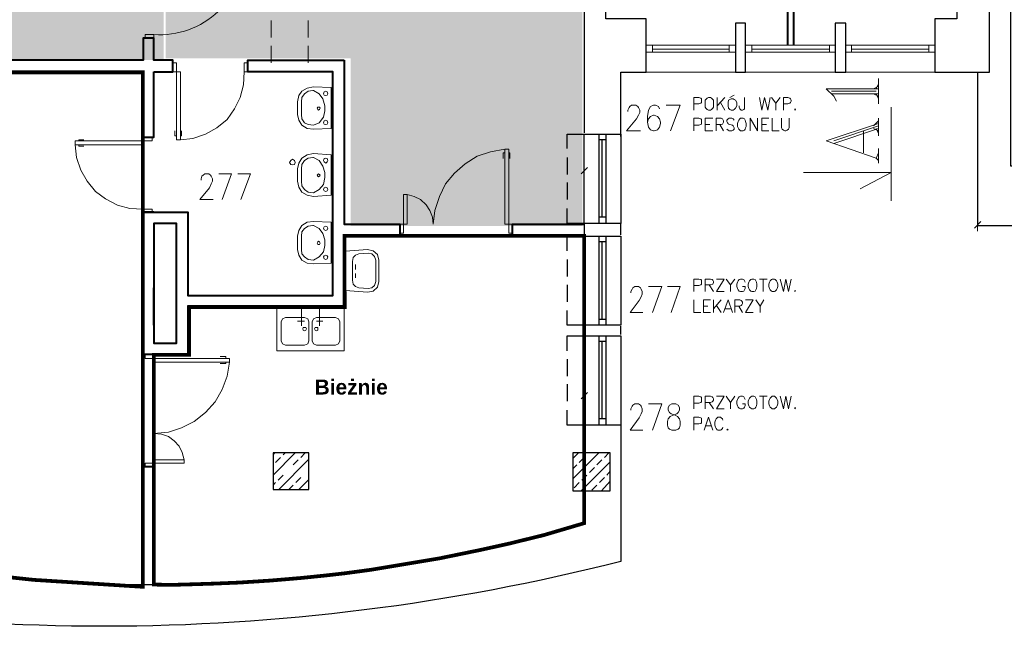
# Model space of a CAD drawing. Header units: millimetres. Extents: x 1 to 17496, y 1 to 30809.
# Tile 124 of 256: x 4984 to 6300, y 20123 to 20933. Entities that reach past the tile are written whole.
import ezdxf

# ---------------------------------------------------------------- set-up
doc = ezdxf.new("R2010")
doc.units = ezdxf.units.MM
doc.linetypes.add('BORDER', pattern=[1.75, 0.5, -0.25, 0.5, -0.25, 0, -0.25])
doc.linetypes.add('CENTER', pattern=[2, 1.25, -0.25, 0.25, -0.25])
doc.layers.add('0_Przyz_Sala chorych', color=5, linetype='BORDER', lineweight=40)
doc.layers.add('N_SSP_ewakuacja', color=4, linetype='CENTER', lineweight=40)
doc.layers.add('Opisy', color=255, linetype='Continuous')
doc.layers.add('PDF _Geometria', color=7, linetype='Continuous')
doc.styles.add('arial', font='arialbd.ttf')

msp = doc.modelspace()

# ---------------------------------------------------------------- hatches: boundary and pattern name
at = {"layer": 'N_SSP_ewakuacja', "lineweight": 60, "transparency": 33554457}
h = msp.add_hatch(color=51, dxfattribs=at)
h.dxf.hatch_style = 1
h.paths.add_polyline_path([(5439, 22700.8), (5436.7, 22686.7), (5436.7, 21955), (5458, 21955), (5458, 21107.8), (5178.5, 21107.8), (5178.5, 20881.6), (5426, 20881.6), (5426, 20657.6), (5735.4, 20657.6), (5735.4, 21323.3), (6228.4, 21323.3), (6228.4, 21457.8), (9119.8, 21457.8), (9119.8, 20742.9), (9173.1, 20742.9), (9173.1, 20425), (9597.8, 20425), (9597.8, 20717.3), (9405.7, 20717.3), (9405.7, 21451.8), (13300, 21451.8), (13300, 21329.7), (13530.5, 21329.7), (13530.5, 21677.6), (13135.7, 21677.6), (13135.7, 21743.7), (12587.3, 21743.7), (12587.3, 21925.1), (12316.3, 21925.1), (12316.3, 21740.5), (8046.3, 21740.5), (8046.3, 22023.2), (7896.9, 22023.2), (7896.9, 21745.8), (7484.8, 21745.8), (7484.8, 22444.7), (7327.4, 22444.7), (7327.4, 21736.5), (7290.1, 21736.5), (7290.1, 21663.2), (6951.4, 21663.2), (6951.4, 21743.2), (6305.9, 21743.2), (6305.9, 21596.5), (5719, 21596.5), (5719, 22051.3), (5700.4, 22051.3), (5700.4, 22700.8)])
at = {"layer": 'N_SSP_ewakuacja', "lineweight": 60, "transparency": 33554687}
h = msp.add_hatch(color=256, dxfattribs=at)
h.dxf.hatch_style = 1
h.set_gradient(color1=(255, 255, 127), color2=(255, 255, 127), centered=1)
h.paths.add_polyline_path([(4715.5, 21083.4), (4694, 21063.1), (4694, 20879.7), (5175.8, 20879.7), (5175.8, 21123), (4879.1, 21123), (4879.1, 21083.4)])

# ---------------------------------------------------------------- linework, layer by layer
at = {"layer": '0_Przyz_Sala chorych', "ltscale": 500, "const_width": 5}
for points in [[(4456.9, 20863), (5148.3, 20863), (5148.3, 20175.5), (5002.1, 20184.8), (4918.4, 20193.8), (4820, 20208.1), (4722.5, 20227.6), (4641.2, 20247.5), (4587.9, 20262.3), (4528.5, 20281.8), (4476.6, 20299.8), (4455.2, 20306.4)], [(5417.8, 20644.4), (5737.9, 20644.4), (5737.9, 20260.5), (5684, 20244.6), (5637.9, 20233.3), (5600.5, 20225), (5544, 20213.4), (5486.9, 20203.9), (5454, 20198.4), (5418.4, 20193.6), (5392, 20190.6), (5359.5, 20187.3), (5337.1, 20185.4), (5317.9, 20183.8), (5277.3, 20181.2), (5243.7, 20179.8), (5215.2, 20178.9), (5187.1, 20178.1), (5162.9, 20178.5), (5162.9, 20485.4), (5209.9, 20485.4), (5209.9, 20549.1), (5417.9, 20549.1)]]:
    msp.add_lwpolyline(points, close=True, dxfattribs=at)
at = {"layer": 'Opisy', "lineweight": 18}
for points in [[(5932.8, 20829.4), (5938.7, 20832.7)], [(5796.3, 20810.8), (5796.3, 20812.5), (5798, 20815.9), (5798.9, 20817.6), (5801.4, 20819.3), (5807.3, 20819.3), (5809.8, 20817.6), (5810.7, 20815.9), (5812.3, 20812.5), (5812.3, 20809.2), (5810.7, 20805.8), (5808.1, 20800.7), (5794.7, 20784.7), (5813.2, 20784.7)], [(5838.5, 20814.2), (5837.6, 20817.6), (5833.4, 20819.3), (5830.9, 20819.3), (5826.7, 20817.6), (5824.1, 20812.5), (5822.5, 20804.1), (5822.5, 20796.5), (5824.1, 20789.8), (5826.7, 20786.4), (5830.9, 20784.7), (5831.7, 20784.7), (5835.9, 20786.4), (5838.5, 20789.8), (5840.1, 20794.8), (5840.1, 20796.5), (5838.5, 20800.7), (5835.9, 20804.1), (5831.7, 20805.8), (5830.9, 20805.8), (5826.7, 20804.1), (5824.1, 20800.7), (5822.5, 20796.5)], [(5853.6, 20784.7), (5866.2, 20819.3), (5847.7, 20819.3)], [(5884.8, 20812.5), (5884.8, 20829.4), (5891.5, 20829.4), (5894, 20828.5), (5894.9, 20827.7), (5894.9, 20822.6), (5894, 20821.8), (5891.5, 20821), (5884.8, 20821)], [(5915.9, 20829.4), (5915.9, 20812.5)], [(5926, 20829.4), (5915.9, 20818.4)], [(5920.1, 20822.6), (5926, 20812.5)], [(5952.2, 20829.4), (5952.2, 20814.2), (5951.3, 20813.4), (5949.6, 20812.5), (5947.9, 20812.5), (5947.1, 20813.4), (5946.3, 20814.2), (5945.4, 20816.7), (5945.4, 20818.4)], [(5972.4, 20829.4), (5975.7, 20812.5), (5979.1, 20829.4), (5983.3, 20812.5), (5986.7, 20829.4)], [(5988.4, 20829.4), (5994.3, 20821.8), (5994.3, 20812.5)], [(6000.2, 20829.4), (5994.3, 20821.8)], [(6004.4, 20812.5), (6004.4, 20829.4), (6010.3, 20829.4), (6012.8, 20828.5), (6013.6, 20827.7), (6014.5, 20826), (6014.5, 20824.3), (6013.6, 20822.6), (6012.8, 20821.8), (6010.3, 20821), (6004.4, 20821)], [(5884.8, 20784.7), (5884.8, 20801.6), (5891.5, 20801.6), (5894, 20800.7), (5894.9, 20799.9), (5894.9, 20794), (5894, 20793.2), (5891.5, 20792.3), (5884.8, 20792.3)], [(5910, 20784.7), (5899.9, 20784.7), (5899.9, 20801.6), (5910, 20801.6)], [(5899.9, 20793.2), (5905.8, 20793.2)], [(5914.3, 20784.7), (5914.3, 20801.6), (5921, 20801.6), (5922.7, 20800.7), (5923.5, 20799.9), (5924.4, 20798.2), (5924.4, 20796.5), (5923.5, 20794.8), (5922.7, 20794), (5921, 20793.2), (5914.3, 20793.2)], [(5919.3, 20793.2), (5924.4, 20784.7)], [(5938.7, 20799.1), (5937, 20800.7), (5935.3, 20801.6), (5931.9, 20801.6), (5930.3, 20800.7), (5928.6, 20799.1), (5928.6, 20797.4), (5929.4, 20795.7), (5930.3, 20794.8), (5931.1, 20794), (5936.2, 20792.3), (5937, 20791.5), (5937.8, 20790.6), (5938.7, 20789), (5938.7, 20787.3), (5937, 20785.6), (5935.3, 20784.7), (5931.9, 20784.7), (5930.3, 20785.6), (5928.6, 20787.3)], [(5959.7, 20784.7), (5959.7, 20801.6), (5969.8, 20784.7), (5969.8, 20801.6)], [(5985, 20784.7), (5975.7, 20784.7), (5975.7, 20801.6), (5985, 20801.6)], [(5975.7, 20793.2), (5981.6, 20793.2)], [(5989.2, 20801.6), (5989.2, 20784.7), (5998.5, 20784.7)], [(6001.8, 20801.6), (6001.8, 20789), (6002.7, 20787.3), (6004.4, 20785.6), (6006.1, 20784.7), (6007.7, 20784.7), (6009.4, 20785.6), (6011.1, 20787.3), (6012, 20789), (6012, 20801.6)], [(5884.8, 20570), (5884.8, 20586.8), (5891.5, 20586.8), (5894, 20586), (5894.9, 20585.1), (5894.9, 20580.1), (5894, 20579.2), (5891.5, 20578.4), (5884.8, 20578.4)], [(5899.9, 20570), (5899.9, 20586.8), (5906.7, 20586.8), (5909.2, 20586), (5910, 20585.1), (5910.9, 20583.4), (5910.9, 20581.8), (5910, 20580.1), (5909.2, 20580.1), (5906.7, 20579.2), (5899.9, 20579.2)], [(5925.2, 20570), (5915.1, 20570), (5925.2, 20586.8), (5915.1, 20586.8)], [(5927.7, 20586.8), (5933.6, 20579.2), (5933.6, 20570)], [(5939.5, 20586.8), (5933.6, 20579.2)], [(5953, 20582.6), (5952.2, 20584.3), (5951.3, 20586), (5949.6, 20586.8), (5947.1, 20586.8), (5945.4, 20586), (5943.7, 20584.3), (5942.9, 20582.6), (5942, 20580.1), (5942, 20576.7), (5942.9, 20574.2), (5943.7, 20572.5), (5945.4, 20570.8), (5947.1, 20570), (5949.6, 20570), (5951.3, 20570.8), (5952.2, 20572.5), (5953, 20574.2), (5953, 20576.7), (5949.6, 20576.7)], [(5972.4, 20586.8), (5982.5, 20586.8)], [(5977.4, 20586.8), (5977.4, 20570)], [(6000.2, 20586.8), (6004.4, 20570), (6007.7, 20586.8), (6011.1, 20570), (6014.5, 20586.8)], [(5800.6, 20568.3), (5800.6, 20570), (5802.2, 20573.3), (5803.1, 20575), (5805.6, 20576.7), (5810.7, 20576.7), (5813.2, 20575), (5814, 20573.3), (5815.7, 20570), (5815.7, 20566.6), (5814, 20563.2), (5811.5, 20558.2), (5799.7, 20542.2), (5816.6, 20542.2)], [(5829.2, 20542.2), (5841.8, 20576.7), (5824.1, 20576.7)], [(5854.5, 20542.2), (5866.2, 20576.7), (5849.4, 20576.7)], [(5905, 20579.2), (5910.9, 20570)], [(5884.8, 20559), (5884.8, 20542.2), (5894, 20542.2)], [(5906.7, 20542.2), (5897.4, 20542.2), (5897.4, 20559), (5906.7, 20559)], [(5910.9, 20559), (5910.9, 20542.2)], [(5921, 20559), (5910.9, 20547.2)], [(5924.4, 20542.2), (5930.3, 20559), (5936.2, 20542.2)], [(5939.5, 20542.2), (5939.5, 20559), (5946.3, 20559), (5947.9, 20558.2), (5948.8, 20557.3), (5949.6, 20555.7), (5949.6, 20554), (5948.8, 20552.3), (5947.9, 20551.4), (5946.3, 20550.6), (5939.5, 20550.6)], [(5963.9, 20542.2), (5953.8, 20542.2), (5963.9, 20559), (5953.8, 20559)], [(5967.3, 20559), (5973.2, 20550.6), (5973.2, 20542.2)], [(5978.3, 20559), (5973.2, 20550.6)], [(5897.4, 20550.6), (5903.3, 20550.6)], [(5915.1, 20551.4), (5921, 20542.2)], [(5926, 20547.2), (5933.6, 20547.2)], [(5944.6, 20550.6), (5949.6, 20542.2)], [(5884.8, 20413.3), (5884.8, 20430.2), (5891.5, 20430.2), (5894, 20429.3), (5894.9, 20428.5), (5894.9, 20422.6), (5894, 20421.7), (5891.5, 20420.9), (5884.8, 20420.9)], [(5899.9, 20413.3), (5899.9, 20430.2), (5906.7, 20430.2), (5909.2, 20429.3), (5910, 20428.5), (5910.9, 20426.8), (5910.9, 20425.1), (5910, 20423.4), (5909.2, 20422.6), (5906.7, 20421.7), (5899.9, 20421.7)], [(5925.2, 20413.3), (5915.1, 20413.3), (5925.2, 20430.2), (5915.1, 20430.2)], [(5927.7, 20430.2), (5933.6, 20421.7), (5933.6, 20413.3)], [(5939.5, 20430.2), (5933.6, 20421.7)], [(5953, 20426), (5952.2, 20427.6), (5951.3, 20429.3), (5949.6, 20430.2), (5947.1, 20430.2), (5945.4, 20429.3), (5943.7, 20427.6), (5942.9, 20426), (5942, 20423.4), (5942, 20420.1), (5942.9, 20417.5), (5943.7, 20415.8), (5945.4, 20414.2), (5947.1, 20413.3), (5949.6, 20413.3), (5951.3, 20414.2), (5952.2, 20415.8), (5953, 20417.5), (5953, 20420.1), (5949.6, 20420.1)], [(5972.4, 20430.2), (5982.5, 20430.2)], [(5977.4, 20430.2), (5977.4, 20413.3)], [(6000.2, 20430.2), (6004.4, 20413.3), (6007.7, 20430.2), (6011.1, 20413.3), (6014.5, 20430.2)], [(5800.6, 20411.6), (5800.6, 20413.3), (5802.2, 20416.7), (5803.1, 20418.4), (5805.6, 20420.1), (5810.7, 20420.1), (5813.2, 20418.4), (5814, 20416.7), (5815.7, 20413.3), (5815.7, 20410), (5814, 20406.6), (5811.5, 20401.5), (5799.7, 20384.7), (5816.6, 20384.7)], [(5829.2, 20384.7), (5841.8, 20420.1), (5824.1, 20420.1)], [(5905, 20421.7), (5910.9, 20413.3)], [(5884.8, 20384.7), (5884.8, 20402.4), (5891.5, 20402.4), (5894, 20401.5), (5894.9, 20400.7), (5894.9, 20394.8), (5894, 20393.9), (5891.5, 20393.1), (5884.8, 20393.1)], [(5898.3, 20384.7), (5904.1, 20402.4), (5910, 20384.7)], [(5923.5, 20398.2), (5922.7, 20399.8), (5921, 20401.5), (5920.1, 20402.4), (5916.8, 20402.4), (5915.9, 20401.5), (5914.3, 20399.8), (5913.4, 20398.2), (5912.6, 20395.6), (5912.6, 20391.4), (5913.4, 20388.9), (5914.3, 20387.2), (5915.9, 20385.5), (5916.8, 20384.7), (5920.1, 20384.7), (5921, 20385.5), (5922.7, 20387.2), (5923.5, 20388.9)], [(5899.9, 20390.6), (5907.5, 20390.6)]]:
    msp.add_lwpolyline(points, dxfattribs=at)
for points in [[(5904.1, 20829.4), (5902.5, 20828.5), (5900.8, 20826.9), (5899.9, 20826), (5899.9, 20816.7), (5900.8, 20815.1), (5902.5, 20813.4), (5904.1, 20812.5), (5906.7, 20812.5), (5908.4, 20813.4), (5910, 20815.1), (5910.9, 20816.7), (5910.9, 20826), (5910, 20826.9), (5908.4, 20828.5), (5906.7, 20829.4)], [(5934.5, 20827.7), (5932.8, 20826.9), (5931.1, 20826), (5930.3, 20822.6), (5930.3, 20818.4), (5931.1, 20815.1), (5932.8, 20813.4), (5934.5, 20812.5), (5937, 20812.5), (5938.7, 20813.4), (5940.4, 20815.1), (5942, 20818.4), (5942, 20822.6), (5940.4, 20826), (5938.7, 20826.9), (5937, 20827.7)], [(6019.5, 20814.2), (6019.5, 20812.5), (6020.4, 20813.4)], [(5947.1, 20801.6), (5946.3, 20800.7), (5944.6, 20799.1), (5943.7, 20797.4), (5942.9, 20794.8), (5942.9, 20790.6), (5943.7, 20789), (5944.6, 20787.3), (5946.3, 20785.6), (5947.1, 20784.7), (5950.5, 20784.7), (5952.2, 20785.6), (5953, 20787.3), (5953.8, 20789), (5954.7, 20790.6), (5954.7, 20794.8), (5953.8, 20797.4), (5953, 20799.1), (5952.2, 20800.7), (5950.5, 20801.6)], [(5962.3, 20586.8), (5960.6, 20586), (5958.9, 20584.3), (5958, 20582.6), (5957.2, 20580.1), (5957.2, 20576.7), (5958, 20574.2), (5958.9, 20572.5), (5960.6, 20570.8), (5962.3, 20570), (5964.8, 20570), (5966.5, 20570.8), (5967.3, 20572.5), (5968.2, 20574.2), (5969, 20576.7), (5969, 20580.1), (5968.2, 20582.6), (5967.3, 20584.3), (5966.5, 20586), (5964.8, 20586.8)], [(5989.2, 20586.8), (5988.4, 20586), (5986.7, 20584.3), (5985.8, 20582.6), (5985, 20580.1), (5985, 20576.7), (5985.8, 20574.2), (5986.7, 20572.5), (5988.4, 20570.8), (5989.2, 20570), (5992.6, 20570), (5993.4, 20570.8), (5995.1, 20572.5), (5995.9, 20574.2), (5996.8, 20576.7), (5996.8, 20580.1), (5995.9, 20582.6), (5995.1, 20584.3), (5993.4, 20586), (5992.6, 20586.8)], [(6019.5, 20571.7), (6019.5, 20570), (6020.4, 20570.8)], [(5962.3, 20430.2), (5960.6, 20429.3), (5958.9, 20427.6), (5958, 20426), (5957.2, 20423.4), (5957.2, 20420.1), (5958, 20417.5), (5958.9, 20415.8), (5960.6, 20414.2), (5962.3, 20413.3), (5964.8, 20413.3), (5966.5, 20414.2), (5967.3, 20415.8), (5968.2, 20417.5), (5969, 20420.1), (5969, 20423.4), (5968.2, 20426), (5967.3, 20427.6), (5966.5, 20429.3), (5964.8, 20430.2)], [(5989.2, 20430.2), (5988.4, 20429.3), (5986.7, 20427.6), (5985.8, 20426), (5985, 20423.4), (5985, 20420.1), (5985.8, 20417.5), (5986.7, 20415.8), (5988.4, 20414.2), (5989.2, 20413.3), (5992.6, 20413.3), (5993.4, 20414.2), (5995.1, 20415.8), (5995.9, 20417.5), (5996.8, 20420.1), (5996.8, 20423.4), (5995.9, 20426), (5995.1, 20427.6), (5993.4, 20429.3), (5992.6, 20430.2)], [(5855.3, 20420.1), (5851.9, 20418.4), (5850.2, 20415), (5850.2, 20411.6), (5851.9, 20408.3), (5854.5, 20406.6), (5859.5, 20404.9), (5862.9, 20403.2), (5865.4, 20399.8), (5866.2, 20396.5), (5866.2, 20391.4), (5865.4, 20388.1), (5863.7, 20386.4), (5860.4, 20384.7), (5855.3, 20384.7), (5851.9, 20386.4), (5850.2, 20388.1), (5849.4, 20391.4), (5849.4, 20396.5), (5850.2, 20399.8), (5852.8, 20403.2), (5857, 20404.9), (5862, 20406.6), (5863.7, 20408.3), (5865.4, 20411.6), (5865.4, 20415), (5863.7, 20418.4), (5860.4, 20420.1)], [(6019.5, 20415), (6019.5, 20413.3), (6020.4, 20414.2)], [(5929.4, 20386.4), (5928.6, 20385.5), (5929.4, 20384.7), (5930.3, 20385.5)]]:
    msp.add_lwpolyline(points, close=True, dxfattribs=at)
at = {"layer": 'PDF _Geometria', "lineweight": 25}
for points in [[(6326.9, 20737.6), (6308.4, 20737.6), (6308.4, 21407.1), (6577.9, 21407.1), (6577.9, 21451.8), (6236, 21451.8), (6236, 20934.7), (6206.5, 20934.7), (6206.5, 20863.1), (6279.8, 20863.1), (6279.8, 21451.8)], [(5717.2, 21128.4), (5704.5, 21128.4), (5704.5, 21077.8), (5738.2, 21077.8), (5738.2, 20782.2)], [(5787.1, 20777.2), (5787.1, 20863.1), (5820.8, 20863.1), (5820.8, 20934.7), (5766.9, 20934.7), (5766.9, 21086.3)], [(6263.8, 20863.1), (6263.8, 20658.4), (6300, 20658.4), (6499.6, 20658.4), (6698.4, 20658.4), (6897.1, 20658.4), (7095.9, 20658.4), (7294.7, 20658.4), (7494.3, 20658.4), (7693, 20658.4), (7891.8, 20658.4), (8090.6, 20658.4), (8289.3, 20658.4), (8488.9, 20658.4), (8687.7, 20658.4), (8886.5, 20658.4), (9085.2, 20658.4)], [(5715.5, 20761.2), (5715.5, 20780.5), (5787.1, 20780.5), (5787.1, 20660.9), (5715.5, 20660.9), (5715.5, 20681.1)], [(5737.4, 20780.5), (5737.4, 20660.9)], [(5757.6, 20780.5), (5757.6, 20660.9)], [(5766.9, 20780.5), (5766.9, 20660.9)], [(5766.9, 20772.9), (5757.6, 20772.9)], [(5761.8, 20772.9), (5761.8, 20669.4)], [(5715.5, 20749.4), (5715.5, 20726.6)], [(5715.5, 20715.7), (5715.5, 20692.9)], [(5766.9, 20669.4), (5757.6, 20669.4)], [(5738.2, 20660.1), (5738.2, 20645.8)], [(5787.1, 20645.8), (5787.1, 20660.1)], [(5715.5, 20624.7), (5715.5, 20644.1), (5787.1, 20644.1), (5787.1, 20525.3), (5715.5, 20525.3), (5715.5, 20544.7)], [(5737.4, 20644.1), (5737.4, 20525.3)], [(5757.6, 20644.1), (5757.6, 20525.3)], [(5766.9, 20636.5), (5757.6, 20636.5)], [(5761.8, 20636.5), (5761.8, 20532.9)], [(5766.9, 20644.1), (5766.9, 20525.3)], [(5715.5, 20612.9), (5715.5, 20590.2)], [(5715.5, 20579.2), (5715.5, 20556.5)], [(5766.9, 20532.9), (5757.6, 20532.9)], [(5738.2, 20523.7), (5738.2, 20512.7)], [(5787.1, 20512.7), (5787.1, 20523.7)], [(5715.5, 20490.8), (5715.5, 20511), (5787.1, 20511), (5787.1, 20391.4), (5715.5, 20391.4), (5715.5, 20411.6)], [(5737.4, 20511), (5737.4, 20391.4)], [(5757.6, 20511), (5757.6, 20391.4)], [(5766.9, 20503.4), (5757.6, 20503.4)], [(5761.8, 20503.4), (5761.8, 20399.8)], [(5766.9, 20511), (5766.9, 20391.4)], [(5715.5, 20479.9), (5715.5, 20457.1)], [(5715.5, 20446.2), (5715.5, 20423.4)], [(5766.9, 20399.8), (5757.6, 20399.8)], [(5738.2, 20391.4), (5738.2, 20354.4)]]:
    msp.add_lwpolyline(points, dxfattribs=at)
at = {"layer": 'PDF _Geometria', "lineweight": 40}
for points in [[(6010.3, 20899.3), (6010.3, 20946.4), (6006.1, 20946.4), (6006.1, 21301), (5937, 21301), (5937, 21316.2), (6073.4, 21316.2), (6073.4, 21301), (6021.2, 21301), (6021.2, 20946.4), (6017.8, 20946.4), (6017.8, 20899.3)], [(5163, 20676.1), (5148.7, 20676.1)], [(5163, 20511), (5163, 20500.9), (5193.3, 20500.9), (5193.3, 20660.9), (5163, 20660.9), (5163, 20500.9)], [(5738.2, 20644.9), (5642.2, 20644.9), (5642.2, 20660.1), (5738.2, 20660.1)], [(5148.7, 20500.9), (5148.7, 20575)], [(5163, 20525.3), (5163, 20575)], [(5163, 20188.4), (5163, 20335.8), (5148.7, 20335.8), (5148.7, 20187.6)]]:
    msp.add_lwpolyline(points, dxfattribs=at)
at = {"layer": 'PDF _Geometria', "lineweight": 18}
for points in [[(5319.6, 20909.4), (5319.6, 20932.1)], [(5369.3, 20909.4), (5369.3, 20932.1)], [(5319.6, 20875.7), (5319.6, 20898.4)], [(5369.3, 20875.7), (5369.3, 20898.4)], [(5940.4, 20899.3), (5820.8, 20899.3)], [(5829.2, 20890), (5829.2, 20899.3)], [(5931.9, 20899.3), (5931.9, 20890)], [(6073.4, 20899.3), (5953.8, 20899.3)], [(5962.3, 20890), (5962.3, 20899.3)], [(6065.9, 20899.3), (6065.9, 20890)], [(6206.5, 20899.3), (6087.8, 20899.3)], [(6095.3, 20890), (6095.3, 20899.3)], [(6198.9, 20899.3), (6198.9, 20890)], [(5940.4, 20890), (5820.8, 20890)], [(5931.9, 20894.2), (5829.2, 20894.2)], [(6073.4, 20890), (5953.8, 20890)], [(6065.9, 20894.2), (5962.3, 20894.2)], [(6206.5, 20890), (6087.8, 20890)], [(6198.9, 20894.2), (6095.3, 20894.2)], [(5096.5, 20879.1), (5114.1, 20879.1)], [(5005.5, 20863.9), (4987.8, 20863.9)], [(5114.1, 20863.9), (5096.5, 20863.9)], [(5283.4, 20863.9), (5282.6, 20846.2), (5278.4, 20829.4), (5270.8, 20814.2), (5260.7, 20799.9), (5247.2, 20789), (5232.1, 20780.5), (5215.2, 20774.6), (5198.4, 20772.9)], [(5820.8, 20863.1), (6206.5, 20863.1)], [(5148.7, 20827.7), (5148.7, 20845.4)], [(5163, 20845.4), (5163, 20827.7)], [(5402.2, 20827.7), (5402.2, 20845.4)], [(6128.2, 20841.2), (6131.5, 20847.9)], [(6131.5, 20821), (6131.5, 20854.6)], [(6131.5, 20841.2), (6061.6, 20841.2), (6071.7, 20831.1), (6075.1, 20824.3)], [(6068.4, 20837.8), (6128.2, 20837.8)], [(6068.4, 20834.4), (6131.5, 20834.4)], [(6124.8, 20841.2), (6131.5, 20844.5)], [(6124.8, 20834.4), (6131.5, 20831.1)], [(6128.2, 20834.4), (6131.5, 20827.7)], [(5738.2, 20789.8), (5738.2, 20807.5)], [(6148.4, 20816.7), (6148.4, 20691.3)], [(6131.5, 20794.8), (6061.6, 20771.3), (6128.2, 20748.5)], [(6124.8, 20791.5), (6131.5, 20798.2)], [(6131.5, 20778), (6131.5, 20801.6)], [(5148.7, 20770.4), (5148.7, 20789)], [(5193.3, 20778), (5190.8, 20778), (5190.8, 20784.7)], [(5198.4, 20778), (5200, 20778), (5200, 20784.7)], [(5376.1, 20787.3), (5399.7, 20788.1)], [(6071.7, 20771.3), (6131.5, 20791.5)], [(6071.7, 20767.9), (6131.5, 20788.1)], [(6111.3, 20755.3), (6111.3, 20784.7)], [(6124.8, 20788.1), (6131.5, 20784.7)], [(6128.2, 20788.1), (6131.5, 20781.4)], [(5062.8, 20771.3), (5062.8, 20772.9), (5069.5, 20772.9)], [(5148.7, 20680.3), (5131, 20681.1), (5114.1, 20685.4), (5098.1, 20693.8), (5084.7, 20703.9), (5073.7, 20717.4), (5065.3, 20732.5), (5059.4, 20749.4), (5057.7, 20766.2)], [(5062.8, 20766.2), (5062.8, 20764.5), (5069.5, 20764.5)], [(5501.6, 20699.7), (5501.6, 20660.1), (5491.5, 20660.1), (5491.5, 20648.3), (5496.5, 20648.3), (5496.5, 20699.7), (5501.6, 20699.7), (5510.8, 20697.1), (5519.3, 20692.9), (5526.8, 20686.2), (5531.9, 20678.6), (5535.3, 20669.4), (5536.1, 20660.1), (5538.6, 20678.6), (5544.5, 20697.1), (5552.9, 20714), (5564.7, 20728.3), (5579, 20740.9), (5595.1, 20751.1), (5612.7, 20756.9), (5632.1, 20760.3)], [(5632.1, 20755.3), (5629.6, 20755.3), (5629.6, 20747.7)], [(5637.2, 20755.3), (5638.8, 20755.3), (5638.8, 20747.7)], [(6131.5, 20745.2), (6128.2, 20748.5), (6131.5, 20755.3)], [(6131.5, 20741.8), (6131.5, 20761.2)], [(5417.3, 20740.1), (5417.3, 20722.4)], [(5738.2, 20722.4), (5738.2, 20740.1)], [(5226.2, 20719), (5226.2, 20720.7), (5227, 20724.1), (5228.7, 20725.8), (5231.2, 20727.5), (5236.3, 20727.5), (5238.8, 20725.8), (5239.6, 20724.1), (5241.3, 20720.7), (5241.3, 20717.4), (5239.6, 20714), (5237.1, 20708.9), (5224.5, 20692.9), (5242.2, 20692.9)], [(5254.1, 20692.9), (5266.7, 20727.5), (5249.9, 20727.5)], [(5279.2, 20692.9), (5291.9, 20727.5), (5275, 20727.5)], [(5734, 20727.5), (5742.4, 20735.9)], [(6031.3, 20729.2), (6148.4, 20729.2), (6107.1, 20707.3)], [(5376.1, 20697.1), (5399.7, 20698.8)], [(5787.1, 20668.5), (5787.1, 20650.8)], [(6259.6, 20655), (6268, 20663.5)], [(6263.8, 20650.8), (6263.8, 20668.5)], [(5376.1, 20607), (5399.7, 20607.9)], [(5402.2, 20582.6), (5402.2, 20601.1)], [(5432.5, 20606.2), (5432.5, 20599.5)], [(5432.5, 20588.5), (5432.5, 20594.4)], [(5360.1, 20550.6), (5360.1, 20524.5)], [(5384.5, 20550.6), (5384.5, 20524.5)], [(5355, 20530.4), (5364.3, 20530.4)], [(5388.7, 20530.4), (5380.3, 20530.4)], [(5259, 20480.7), (5259, 20483.2), (5251.4, 20483.2)], [(5203.4, 20345.1), (5163, 20345.1), (5163, 20335.8), (5151.2, 20335.8), (5151.2, 20340.9), (5203.4, 20340.9), (5203.4, 20345.1), (5200.9, 20355.2), (5196.7, 20363.6), (5189.9, 20370.4), (5182.4, 20376.3), (5173.1, 20379.6), (5163, 20380.5), (5182.4, 20382.2), (5200, 20388.1), (5216.9, 20396.5), (5232.1, 20408.3), (5244.7, 20422.6), (5254, 20439.4), (5260.7, 20457.1), (5264.1, 20475.6)], [(5259, 20475.6), (5259, 20474), (5251.4, 20474)], [(5738.2, 20421.7), (5738.2, 20439.4)], [(5734, 20426.8), (5742.4, 20435.2)], [(5322.2, 20351.8), (5324.7, 20354.4)], [(5322.2, 20324.9), (5351.6, 20354.4)], [(5325.5, 20341.7), (5332.3, 20348.5)], [(5329.8, 20305.5), (5370.2, 20345.9)], [(5335.6, 20351.8), (5338.2, 20354.4)], [(5359.2, 20348.5), (5365.1, 20354.4)], [(5723.1, 20346.8), (5730.6, 20354.4)], [(5723.1, 20319.8), (5757.6, 20354.4)], [(5731.5, 20341.7), (5738.2, 20348.5)], [(5765.2, 20348.5), (5771.1, 20354.4)], [(5349.1, 20338.4), (5355.9, 20345.1)], [(5723.1, 20333.3), (5728.1, 20338.4)], [(5734, 20303.8), (5772.8, 20342.6)], [(5745, 20328.3), (5751.7, 20335)], [(5755.1, 20338.4), (5761.8, 20345.1)], [(5328.9, 20318.1), (5335.6, 20324.9)], [(5352.5, 20314.8), (5359.2, 20321.5)], [(5356.7, 20305.5), (5370.2, 20319)], [(5734.9, 20318.1), (5741.6, 20324.9)], [(5758.4, 20314.8), (5765.2, 20321.5)], [(5768.5, 20324.9), (5772.8, 20329.9)], [(5322.2, 20311.4), (5325.5, 20314.8)], [(5343.2, 20305.5), (5349.1, 20311.4)], [(5724.8, 20308), (5731.5, 20314.8)], [(5748.3, 20304.7), (5755.1, 20311.4)], [(5761, 20303.8), (5772.8, 20316.5)]]:
    msp.add_lwpolyline(points, dxfattribs=at)
at = {"layer": 'PDF _Geometria', "lineweight": 25}
for points in [[(5953.8, 20863.1), (5953.8, 20928.8), (5940.4, 20928.8), (5940.4, 20863.1)], [(6087.8, 20863.1), (6087.8, 20928.8), (6073.4, 20928.8), (6073.4, 20863.1)], [(5370.2, 20305.5), (5370.2, 20354.4), (5322.2, 20354.4), (5322.2, 20305.5)], [(5772.8, 20303.8), (5772.8, 20354.4), (5723.1, 20354.4), (5723.1, 20303.8)]]:
    msp.add_lwpolyline(points, close=True, dxfattribs=at)
at = {"layer": 'PDF _Geometria', "lineweight": 40}
for points in [[(5163, 20863.9), (5188.3, 20863.9), (5188.3, 20879.1), (5163, 20879.1), (5163, 20908.5), (5148.7, 20908.5), (5148.7, 20879.1), (4714.9, 20879.1), (4714.9, 20918.7), (4699.8, 20918.7), (4699.8, 20879.1), (4677.9, 20879.1), (4677.9, 20863.9), (5148.7, 20863.9), (5148.7, 20776.3), (5163, 20776.3)], [(5417.3, 20879.1), (5417.3, 20660.1), (5491.5, 20660.1), (5491.5, 20644.9), (5417.3, 20644.9), (5417.3, 20550.6), (5208.5, 20550.6), (5208.5, 20485.8), (5148.7, 20485.8), (5148.7, 20676.1), (5208.5, 20676.1), (5208.5, 20564.9), (5402.2, 20564.9), (5402.2, 20863.9), (5288.5, 20863.9), (5288.5, 20879.1)]]:
    msp.add_lwpolyline(points, close=True, dxfattribs=at)
at = {"layer": 'PDF _Geometria', "lineweight": 18}
for points in [[(5163, 20908.5), (5163, 20913.6), (5151.2, 20913.6), (5151.2, 20908.5)], [(5072.9, 20879.1), (5055.2, 20879.1)], [(5198.4, 20772.9), (5198.4, 20863.9), (5188.3, 20863.9), (5188.3, 20875.7), (5193.3, 20875.7), (5193.3, 20772.9)], [(5288.5, 20863.9), (5288.5, 20875.7), (5283.4, 20875.7), (5283.4, 20863.9)], [(5055.2, 20863.9), (5072.9, 20863.9)], [(5399.7, 20788.1), (5376.1, 20787.3), (5367.7, 20788.1), (5360.9, 20792.3), (5356.7, 20799.1), (5355, 20806.6), (5355, 20823.5), (5356.7, 20831.9), (5360.9, 20837.8), (5367.7, 20842), (5376.1, 20843.7), (5399.7, 20842.9)], [(5391.2, 20811.7), (5391.2, 20818.4), (5388.7, 20827.7), (5383.7, 20834.4), (5376.1, 20838.6), (5375.2, 20838.6), (5369.3, 20837.8), (5364.3, 20834.4), (5360.9, 20829.4), (5360.1, 20823.5), (5360.1, 20806.6), (5360.9, 20800.7), (5364.3, 20795.7), (5369.3, 20793.2), (5376.1, 20792.3), (5383.7, 20795.7), (5389.5, 20803.3)], [(5392.9, 20837.8), (5390.4, 20837), (5389.5, 20834.4), (5390.4, 20832.7), (5392.9, 20831.9), (5394.6, 20832.7), (5395.4, 20834.4), (5394.6, 20837)], [(5148.7, 20807.5), (5148.7, 20789.8)], [(5163, 20789.8), (5163, 20807.5)], [(5382.8, 20816.7), (5382, 20816.7), (5381.1, 20815.1), (5382, 20813.4), (5382.8, 20812.5), (5384.5, 20813.4), (5385.3, 20815.1), (5384.5, 20816.7)], [(5402.2, 20807.5), (5402.2, 20789.8)], [(5417.3, 20789.8), (5417.3, 20807.5)], [(5392.9, 20799.1), (5390.4, 20798.2), (5389.5, 20795.7), (5390.4, 20794), (5392.9, 20793.2), (5394.6, 20794), (5395.4, 20795.7), (5394.6, 20798.2)], [(5057.7, 20766.2), (5148.7, 20766.2), (5148.7, 20776.3), (5160.5, 20776.3), (5160.5, 20771.3), (5057.7, 20771.3)], [(5399.7, 20698.8), (5376.1, 20697.1), (5367.7, 20698.8), (5360.9, 20703), (5356.7, 20709.8), (5355, 20717.4), (5355, 20734.2), (5356.7, 20741.8), (5360.9, 20748.5), (5367.7, 20752.7), (5376.1, 20754.4), (5399.7, 20752.7)], [(5632.1, 20760.3), (5632.1, 20660.1), (5642.2, 20660.1), (5642.2, 20648.3), (5637.2, 20648.3), (5637.2, 20760.3)], [(5351.6, 20742.6), (5350.8, 20745.2), (5348.3, 20746.8), (5345.8, 20745.2), (5344.1, 20742.6), (5345.8, 20740.1), (5348.3, 20739.3), (5350.8, 20740.1)], [(5391.2, 20722.4), (5391.2, 20729.2), (5388.7, 20737.6), (5383.7, 20745.2), (5376.1, 20749.4), (5375.2, 20749.4), (5369.3, 20748.5), (5364.3, 20745.2), (5360.9, 20740.1), (5360.1, 20734.2), (5360.1, 20717.4), (5360.9, 20711.5), (5364.3, 20706.4), (5369.3, 20703), (5376.1, 20702.2), (5383.7, 20706.4), (5389.5, 20713.2)], [(5392.9, 20748.5), (5390.4, 20747.7), (5389.5, 20745.2), (5390.4, 20743.5), (5392.9, 20741.8), (5394.6, 20743.5), (5395.4, 20745.2), (5394.6, 20747.7)], [(5382.8, 20727.5), (5382, 20726.6), (5381.1, 20725.8), (5382, 20724.1), (5382.8, 20723.3), (5384.5, 20724.1), (5385.3, 20725.8), (5384.5, 20726.6)], [(5392.9, 20709.8), (5390.4, 20708.9), (5389.5, 20706.4), (5390.4, 20704.7), (5392.9, 20703.9), (5394.6, 20704.7), (5395.4, 20706.4), (5394.6, 20708.9)], [(5160.5, 20676.1), (5160.5, 20680.3), (5148.7, 20680.3), (5148.7, 20676.1)], [(5399.7, 20607.9), (5376.1, 20607), (5367.7, 20607.9), (5360.9, 20612.1), (5356.7, 20618.8), (5355, 20626.4), (5355, 20644.1), (5356.7, 20651.7), (5360.9, 20658.4), (5367.7, 20662.6), (5376.1, 20663.5), (5399.7, 20662.6)], [(5391.2, 20631.5), (5391.2, 20639), (5388.7, 20647.5), (5383.7, 20654.2), (5376.1, 20658.4), (5375.2, 20658.4), (5369.3, 20657.6), (5364.3, 20654.2), (5360.9, 20650), (5360.1, 20644.1), (5360.1, 20626.4), (5360.9, 20620.5), (5364.3, 20616.3), (5369.3, 20612.9), (5376.1, 20612.1), (5383.7, 20616.3), (5389.5, 20623)], [(5392.9, 20657.6), (5390.4, 20656.7), (5389.5, 20655), (5390.4, 20652.5), (5392.9, 20651.7), (5394.6, 20652.5), (5395.4, 20655), (5394.6, 20656.7)], [(5382.8, 20637.4), (5382, 20636.5), (5381.1, 20634.8), (5382, 20633.1), (5384.5, 20633.1), (5385.3, 20634.8), (5384.5, 20636.5)], [(5419, 20623.9), (5448.5, 20626.4), (5456.1, 20624.7), (5462, 20619.7), (5463.7, 20612.1), (5463.7, 20583.4), (5462, 20575.9), (5456.1, 20570.8), (5448.5, 20569.1), (5419, 20571.7)], [(5392.9, 20618.8), (5390.4, 20618), (5389.5, 20616.3), (5390.4, 20613.8), (5392.9, 20612.9), (5394.6, 20613.8), (5395.4, 20616.3), (5394.6, 20618)], [(5428.3, 20610.4), (5428.3, 20585.1), (5429.1, 20580.1), (5432.5, 20576.7), (5436.7, 20575), (5449.3, 20574.2), (5454.4, 20575), (5457.8, 20578.4), (5459.5, 20583.4), (5459.5, 20612.1), (5457.8, 20617.1), (5454.4, 20620.5), (5449.3, 20621.3), (5436.7, 20620.5), (5432.5, 20618.8), (5429.1, 20615.5)], [(5417.3, 20490.8), (5417.3, 20550.6), (5327.2, 20550.6), (5327.2, 20490.8)], [(5333.1, 20529.5), (5333.1, 20504.3), (5334.8, 20500.1), (5339, 20498.4), (5364.3, 20498.4), (5368.5, 20500.1), (5370.2, 20504.3), (5370.2, 20529.5), (5368.5, 20533.8), (5364.3, 20535.4), (5339, 20535.4), (5334.8, 20533.8)], [(5411.4, 20529.5), (5409.8, 20533.8), (5405.6, 20535.4), (5380.3, 20535.4), (5376.1, 20533.8), (5374.4, 20529.5), (5374.4, 20504.3), (5376.1, 20500.1), (5380.3, 20498.4), (5405.6, 20498.4), (5409.8, 20500.1), (5411.4, 20504.3)], [(5366.8, 20520.3), (5366, 20522), (5362.6, 20522), (5361.8, 20520.3), (5362.6, 20518.6), (5364.3, 20517.8), (5366, 20518.6)], [(5382, 20520.3), (5382, 20522), (5378.6, 20522), (5377.8, 20520.3), (5378.6, 20518.6), (5380.3, 20517.8), (5382, 20518.6)], [(5264.1, 20475.6), (5163, 20475.6), (5163, 20485.8), (5151.2, 20485.8), (5151.2, 20480.7), (5264.1, 20480.7)]]:
    msp.add_lwpolyline(points, close=True, dxfattribs=at)
at = {"layer": 'PDF _Geometria', "lineweight": 25}
for points in [[(5787.1, 20391.4), (5787.1, 20209.5, -0.125026), (4405.8, 20208.7), (4405.8, 20384.7)], [(5738.2, 20303.8), (5738.2, 20259.2, -0.161338), (4457.2, 20306.4)]]:
    msp.add_lwpolyline(points, format="xyb", dxfattribs=at)
at = {"layer": 'PDF _Geometria', "lineweight": 18}
msp.add_arc((5171.1, 21025.7), 112.4, 265.8791, 1.6657, dxfattribs=at)

# ---------------------------------------------------------------- texts
at = {"layer": '0_Przyz_Sala chorych', "insert": (5377.8, 20452.5), "char_height": 20, "width": 187.768, "attachment_point": 1, "style": 'arial'}
msp.add_mtext('Bieżnie', dxfattribs=at)

doc.saveas('drawing.dxf')
